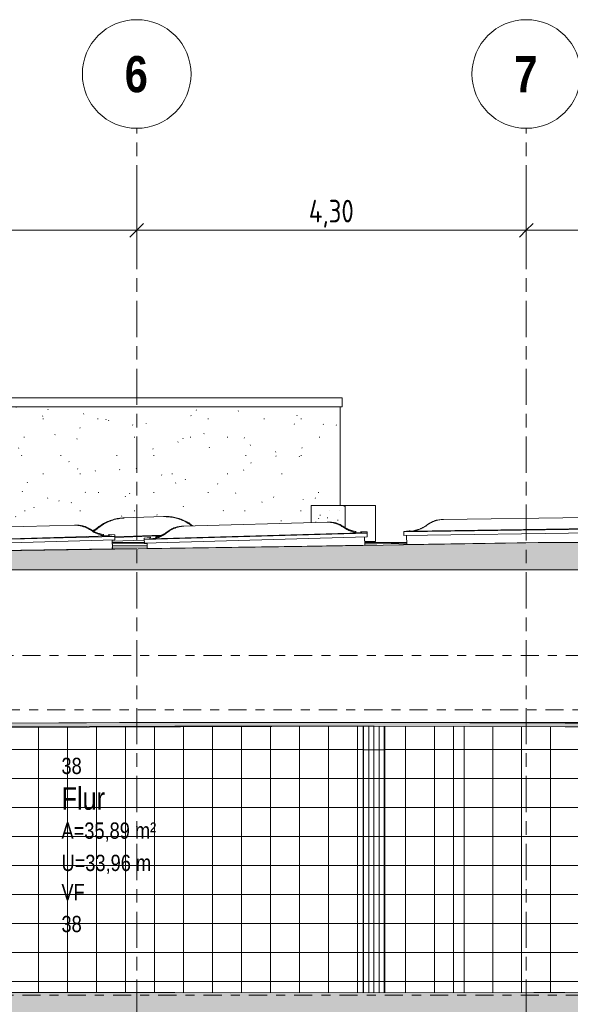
# Model space of a CAD drawing. Header units: metres. Extents: x -34 to 182, y -15 to 869.
# Tile 11 of 46: x -8.64 to -2.56, y -2.9 to 7.98. Entities that reach past the tile are written whole.
import ezdxf

# ---------------------------------------------------------------- set-up
doc = ezdxf.new("R2010")
doc.units = ezdxf.units.M
doc.linetypes.add('_Ebene_', pattern=[0.4, 0.2, -0.1, 0, -0.1])
doc.linetypes.add('_Rasterlinie_', pattern=[0.75, 0.4, -0.1, 0.15, -0.1])
for name, color, linetype, lineweight in [('A_Bem', 7, 'Continuous', 5), ('A_Bem-100', 7, 'Continuous', 5), ('A_Ebenen', 130, 'Continuous', 5), ('A_Fenster', 45, 'Continuous', 5), ('A_Geschossdecken', 7, 'Continuous', 5), ('A_Geschossdecken_Oberflächenschraffur', 7, 'Continuous', 5), ('A_Geschossdecken_Schraffur', 7, 'Continuous', 5), ('A_Linien_Feine Linien', 7, 'Continuous', 5), ('A_Raster', 128, 'Continuous', 5), ('A_Raum-Txt', 16, 'Continuous', 5), ('A_Wand', 244, 'Continuous', 5), ('A_Wände_Oberflächenschraffur', 244, 'Continuous', 5)]:
    doc.layers.add(name, color=color, linetype=linetype, lineweight=lineweight)
doc.styles.add('Arial', font='arial.ttf', dxfattribs={"width": 0.8, "height": 0.18})
doc.styles.add('Arial Narrow_B', font='txt', dxfattribs={"height": 0.4})
doc.styles.add('Arial_B', font='txt', dxfattribs={"width": 0.8, "height": 0.25})
doc.styles.add('ISOCPEUR_1', font='isocpeur.ttf', dxfattribs={"width": 0.8, "height": 0.25})
doc.dimstyles.new('BLB-Standard_2_5_Aussen_1', dxfattribs={"dimscale": 0.3048, "dimtxt": 0.248995, "dimasz": 0.492126, "dimexe": 1.32874, "dimexo": 0.0625, "dimgap": 0.032808, "dimtad": 1, "dimrnd": 0.001, "dimzin": 0, "dimdsep": 46, "dimtxsty": 'ISOCPEUR_1', "dimblk1": 'OBLIQUE', "dimblk2": 'OBLIQUE', "dimsah": 1, "dimcen": 0.09, "dimdle": 0.164042, "dimazin": 0, "dimtfac": 1, "dimtdec": 4, "dimtix": 1, "dimtmove": 0, "dimatfit": 3, "dimfxl": 1.32874, "dimfxlon": 1, "dimtvp": 1, "dimtolj": 1, "dimtzin": 0, "dimarcsym": 2})
pattern_1 = [(0, (20.044, 18.796), (0, 0.32), []), (90, (20.044, 18.796), (-0.317, 2e-17), [])]
pattern_2 = [(0, (20.69, 18.796), (0, 0.32), []), (90, (20.69, 18.796), (-0.32, 2e-17), [])]
pattern_3 = [(0, (20.58, 18.796), (0, 0.32), []), (90, (20.58, 18.796), (-0.32, 2e-17), [])]
pattern_4 = [(0, (-3.645, 18.796), (0, 0.32), []), (90, (-3.645, 18.796), (-0.057, 3e-18), [])]
pattern_5 = [(0, (20.687, 18.796), (0.813, 0.203), [0.007, -0.603, 0.007, -0.603, -3.251]), (0, (20.687, 18.796), (0.813, 0.203), [-1.219, 0.007, -1.212, 0.007, -0.603, -1.422]), (0, (20.687, 18.796), (0.813, 0.203), [-3.048, 0.007, -0.4, 0.007, -1.009]), (120, (20.991, 18.897), (-0.5823032, 0.6025787), [0.007, -0.603, 0.007, -0.603, -3.251]), (120, (20.991, 18.897), (-0.5823032, 0.6025787), [-1.219, 0.007, -1.212, 0.007, -0.603, -1.422]), (120, (20.991, 18.897), (-0.5823032, 0.6025787), [-3.048, 0.007, -0.4, 0.007, -1.009]), (240, (21.093, 19.304), (-0.2306968, -0.8055787), [0.007, -0.603, 0.007, -0.603, -3.251]), (240, (21.093, 19.304), (-0.2306968, -0.8055787), [-1.219, 0.007, -1.212, 0.007, -0.603, -1.422]), (240, (21.093, 19.304), (-0.2306968, -0.8055787), [-3.048, 0.007, -0.4, 0.007, -1.009])]

# ---------------------------------------------------------------- blocks, each defined once
blk = doc.blocks.new('FE Dachkuppel rechteckig - 2400 x 900-V1-B1')
at = {"layer": 'A_Fenster', "color": 250, "lineweight": 9}
for p, q in [((-8.027, 2.398), (-9.618, 2.353)), ((-7.662, 2.291), (-7.649, 2.292)), ((-7.649, 2.292), (-7.589, 2.289)), ((-7.649, 2.292), (-7.649, 2.278)), ((-7.589, 2.289), (-7.588, 2.249)), ((-7.589, 2.289), (-7.589, 2.273)), ((-7.589, 2.273), (-10.048, 2.205)), ((-10.048, 2.22), (-9.989, 2.226)), ((-10.048, 2.205), (-10.048, 2.22)), ((-9.988, 2.212), (-10.048, 2.205)), ((-10.048, 2.205), (-10.047, 2.165)), ((-10.047, 2.165), (-7.588, 2.233)), ((-9.989, 2.226), (-9.976, 2.227)), ((-9.988, 2.212), (-9.989, 2.226)), ((-7.649, 2.278), (-9.988, 2.212)), ((-7.649, 2.278), (-7.589, 2.273)), ((-7.615, 2.133), (-7.618, 2.233)), ((-7.615, 2.151), (-7.618, 2.233)), ((-7.589, 2.273), (-7.588, 2.233)), ((-7.588, 2.233), (-7.588, 2.249)), ((-10.017, 2.165), (-10.015, 2.098))]:
    blk.add_line(p, q, dxfattribs=at)
for points, knots in [([(-8.032, 2.398), (-8.023, 2.398), (-8.007, 2.398), (-7.982, 2.396), (-7.962, 2.393), (-7.946, 2.39), (-7.934, 2.386), (-7.922, 2.383), (-7.907, 2.377), (-7.888, 2.369), (-7.866, 2.358), (-7.852, 2.349), (-7.846, 2.345)], [0, 0, 0, 0, 0.125, 0.25, 0.375, 0.4375, 0.5, 0.5625, 0.625, 0.75, 0.875, 1, 1, 1, 1]), ([(-8.032, 2.397), (-8.023, 2.397), (-8.007, 2.396), (-7.982, 2.393), (-7.962, 2.39), (-7.946, 2.385), (-7.934, 2.382), (-7.922, 2.378), (-7.907, 2.372), (-7.888, 2.363), (-7.866, 2.351), (-7.852, 2.342), (-7.845, 2.337)], [0, 0, 0, 0, 0.125, 0.25, 0.375, 0.4375, 0.5, 0.5625, 0.625, 0.75, 0.875, 1, 1, 1, 1]), ([(-9.929, 2.231), (-9.921, 2.232), (-9.909, 2.235), (-9.893, 2.239), (-9.882, 2.243), (-9.87, 2.247), (-9.855, 2.254), (-9.837, 2.263), (-9.816, 2.275), (-9.802, 2.285), (-9.796, 2.29)], [-0.75, -0.75, -0.75, -0.75, -0.625, -0.5625, -0.5, -0.4375, -0.375, -0.25, -0.125, 0, 0, 0, 0]), ([(-9.796, 2.29), (-9.789, 2.295), (-9.776, 2.304), (-9.755, 2.317), (-9.733, 2.328), (-9.714, 2.335), (-9.698, 2.341), (-9.682, 2.345), (-9.662, 2.349), (-9.638, 2.353), (-9.621, 2.353), (-9.613, 2.354)], [-1, -1, -1, -1, -0.875, -0.75, -0.625, -0.5, -0.4375, -0.375, -0.25, -0.125, 0, 0, 0, 0]), ([(-9.613, 2.352), (-9.621, 2.352), (-9.638, 2.35), (-9.662, 2.346), (-9.682, 2.341), (-9.698, 2.336), (-9.71, 2.332), (-9.721, 2.328), (-9.736, 2.321), (-9.755, 2.311), (-9.776, 2.298), (-9.789, 2.288), (-9.796, 2.283)], [0, 0, 0, 0, 0.125, 0.25, 0.375, 0.4375, 0.5, 0.5625, 0.625, 0.75, 0.875, 1, 1, 1, 1]), ([(-7.846, 2.345), (-7.839, 2.34), (-7.825, 2.331), (-7.803, 2.32), (-7.781, 2.31), (-7.761, 2.304), (-7.745, 2.3), (-7.729, 2.296), (-7.717, 2.294), (-7.709, 2.293)], [0, 0, 0, 0, 0.125, 0.25, 0.375, 0.5, 0.5625, 0.625, 0.75, 0.75, 0.75, 0.75]), ([(-7.845, 2.337), (-7.839, 2.332), (-7.825, 2.323), (-7.803, 2.311), (-7.78, 2.301), (-7.761, 2.294), (-7.745, 2.289), (-7.729, 2.285), (-7.709, 2.281), (-7.684, 2.278), (-7.668, 2.278), (-7.659, 2.278)], [0, 0, 0, 0, 0.125, 0.25, 0.375, 0.5, 0.5625, 0.625, 0.75, 0.875, 1, 1, 1, 1]), ([(-9.796, 2.283), (-9.802, 2.277), (-9.816, 2.267), (-9.837, 2.254), (-9.859, 2.242), (-9.878, 2.234), (-9.893, 2.229), (-9.909, 2.224), (-9.929, 2.219), (-9.954, 2.215), (-9.97, 2.213), (-9.978, 2.213)], [0, 0, 0, 0, 0.125, 0.25, 0.375, 0.5, 0.5625, 0.625, 0.75, 0.875, 1, 1, 1, 1])]:
    blk.add_open_spline(points, degree=3, knots=knots, dxfattribs=at)
blk = doc.blocks.new('FE Dachkuppel rechteckig - 2400 x 900-8070051-B1')
at = {"layer": 'A_Fenster', "color": 250, "lineweight": 9}
for p, q in [((-5.24, 2.431), (-6.832, 2.387)), ((-4.803, 2.307), (-7.262, 2.238)), ((-4.863, 2.311), (-7.202, 2.246)), ((-4.875, 2.325), (-4.863, 2.325)), ((-4.863, 2.325), (-4.803, 2.322)), ((-4.863, 2.325), (-4.863, 2.311)), ((-4.863, 2.311), (-4.803, 2.307)), ((-4.803, 2.322), (-4.802, 2.282)), ((-4.803, 2.322), (-4.803, 2.307)), ((-4.803, 2.307), (-4.801, 2.267)), ((-7.262, 2.253), (-7.202, 2.259)), ((-7.262, 2.238), (-7.262, 2.253)), ((-7.202, 2.246), (-7.262, 2.238)), ((-7.262, 2.238), (-7.261, 2.198)), ((-7.261, 2.198), (-4.801, 2.267)), ((-7.231, 2.199), (-7.229, 2.138)), ((-7.202, 2.259), (-7.189, 2.26)), ((-7.202, 2.246), (-7.202, 2.259)), ((-4.829, 2.174), (-4.831, 2.266)), ((-4.829, 2.191), (-4.831, 2.266)), ((-4.801, 2.267), (-4.802, 2.282))]:
    blk.add_line(p, q, dxfattribs=at)
for points, knots in [([(-5.245, 2.431), (-5.237, 2.431), (-5.22, 2.431), (-5.196, 2.43), (-5.175, 2.426), (-5.159, 2.423), (-5.147, 2.42), (-5.136, 2.416), (-5.12, 2.411), (-5.101, 2.403), (-5.08, 2.391), (-5.066, 2.382), (-5.059, 2.378)], [0, 0, 0, 0, 0.125, 0.25, 0.375, 0.4375, 0.5, 0.5625, 0.625, 0.75, 0.875, 1, 1, 1, 1]), ([(-5.245, 2.43), (-5.237, 2.43), (-5.22, 2.429), (-5.196, 2.427), (-5.175, 2.423), (-5.159, 2.419), (-5.147, 2.415), (-5.136, 2.411), (-5.12, 2.405), (-5.101, 2.397), (-5.08, 2.384), (-5.066, 2.375), (-5.059, 2.37)], [0, 0, 0, 0, 0.125, 0.25, 0.375, 0.4375, 0.5, 0.5625, 0.625, 0.75, 0.875, 1, 1, 1, 1]), ([(-7.009, 2.316), (-7.016, 2.31), (-7.029, 2.3), (-7.05, 2.287), (-7.072, 2.276), (-7.091, 2.267), (-7.107, 2.262), (-7.123, 2.257), (-7.143, 2.252), (-7.167, 2.248), (-7.184, 2.246), (-7.192, 2.246)], [0, 0, 0, 0, 0.125, 0.25, 0.375, 0.5, 0.5625, 0.625, 0.75, 0.875, 1, 1, 1, 1]), ([(-7.143, 2.264), (-7.135, 2.265), (-7.123, 2.268), (-7.107, 2.272), (-7.095, 2.276), (-7.084, 2.281), (-7.069, 2.287), (-7.05, 2.296), (-7.029, 2.308), (-7.016, 2.318), (-7.009, 2.323)], [-0.75, -0.75, -0.75, -0.75, -0.625, -0.5625, -0.5, -0.4375, -0.375, -0.25, -0.125, 0, 0, 0, 0]), ([(-7.009, 2.323), (-7.003, 2.328), (-6.989, 2.338), (-6.968, 2.35), (-6.946, 2.361), (-6.927, 2.369), (-6.912, 2.374), (-6.896, 2.378), (-6.876, 2.382), (-6.851, 2.386), (-6.835, 2.387), (-6.827, 2.387)], [-1, -1, -1, -1, -0.875, -0.75, -0.625, -0.5, -0.4375, -0.375, -0.25, -0.125, 0, 0, 0, 0]), ([(-6.826, 2.385), (-6.835, 2.385), (-6.851, 2.384), (-6.876, 2.379), (-6.896, 2.374), (-6.912, 2.37), (-6.923, 2.365), (-6.935, 2.361), (-6.95, 2.354), (-6.968, 2.344), (-6.989, 2.331), (-7.003, 2.321), (-7.009, 2.316)], [0, 0, 0, 0, 0.125, 0.25, 0.375, 0.4375, 0.5, 0.5625, 0.625, 0.75, 0.875, 1, 1, 1, 1]), ([(-5.059, 2.378), (-5.052, 2.373), (-5.038, 2.364), (-5.017, 2.353), (-4.994, 2.343), (-4.975, 2.337), (-4.959, 2.333), (-4.943, 2.329), (-4.93, 2.327), (-4.922, 2.326)], [0, 0, 0, 0, 0.125, 0.25, 0.375, 0.5, 0.5625, 0.625, 0.75, 0.75, 0.75, 0.75]), ([(-5.059, 2.37), (-5.052, 2.365), (-5.038, 2.356), (-5.017, 2.344), (-4.994, 2.334), (-4.974, 2.327), (-4.959, 2.322), (-4.942, 2.318), (-4.922, 2.314), (-4.897, 2.311), (-4.881, 2.311), (-4.873, 2.311)], [0, 0, 0, 0, 0.125, 0.25, 0.375, 0.5, 0.5625, 0.625, 0.75, 0.875, 1, 1, 1, 1])]:
    blk.add_open_spline(points, degree=3, knots=knots, dxfattribs=at)
blk = doc.blocks.new('FE Dachkuppel rechteckig - 2400 x 900-8070052-B1')
at = {"layer": 'A_Fenster', "color": 250, "lineweight": 9}
for p, q in [((-2.378, 2.482), (-3.962, 2.46)), ((-1.939, 2.358), (-4.398, 2.324)), ((-4.398, 2.327), (-4.339, 2.333)), ((-4.339, 2.33), (-4.398, 2.324)), ((-4.398, 2.324), (-4.398, 2.327)), ((-4.398, 2.324), (-4.398, 2.284)), ((-4.398, 2.284), (-1.938, 2.318)), ((-1.999, 2.363), (-4.339, 2.33)), ((-4.339, 2.333), (-4.329, 2.333)), ((-4.339, 2.33), (-4.339, 2.333)), ((-2.009, 2.366), (-1.999, 2.366)), ((-1.999, 2.366), (-1.939, 2.362)), ((-1.999, 2.366), (-1.999, 2.363)), ((-1.999, 2.363), (-1.939, 2.358)), ((-1.967, 2.205), (-1.968, 2.318)), ((-1.939, 2.362), (-1.939, 2.358)), ((-1.939, 2.358), (-1.938, 2.318)), ((-1.938, 2.318), (-1.938, 2.322)), ((-4.368, 2.284), (-4.366, 2.182))]:
    blk.add_line(p, q, dxfattribs=at)
for points, knots in [([(-4.145, 2.395), (-4.152, 2.39), (-4.165, 2.38), (-4.186, 2.368), (-4.208, 2.357), (-4.228, 2.349), (-4.243, 2.344), (-4.259, 2.339), (-4.279, 2.335), (-4.304, 2.331), (-4.32, 2.33), (-4.329, 2.33)], [0, 0, 0, 0, 0.125, 0.25, 0.375, 0.5, 0.5625, 0.625, 0.75, 0.875, 1, 1, 1, 1]), ([(-4.279, 2.338), (-4.271, 2.339), (-4.259, 2.342), (-4.243, 2.346), (-4.232, 2.35), (-4.22, 2.354), (-4.205, 2.361), (-4.186, 2.37), (-4.165, 2.382), (-4.151, 2.392), (-4.145, 2.397)], [-0.75, -0.75, -0.75, -0.75, -0.625, -0.5625, -0.5, -0.4375, -0.375, -0.25, -0.125, 0, 0, 0, 0]), ([(-3.961, 2.46), (-3.97, 2.46), (-3.986, 2.459), (-4.011, 2.455), (-4.031, 2.451), (-4.047, 2.446), (-4.058, 2.442), (-4.07, 2.438), (-4.085, 2.432), (-4.104, 2.422), (-4.125, 2.41), (-4.138, 2.4), (-4.145, 2.395)], [0, 0, 0, 0, 0.125, 0.25, 0.375, 0.4375, 0.5, 0.5625, 0.625, 0.75, 0.875, 1, 1, 1, 1]), ([(-4.145, 2.397), (-4.138, 2.402), (-4.125, 2.411), (-4.104, 2.424), (-4.081, 2.435), (-4.062, 2.442), (-4.047, 2.447), (-4.031, 2.452), (-4.011, 2.456), (-3.986, 2.459), (-3.97, 2.46), (-3.961, 2.46)], [-1, -1, -1, -1, -0.875, -0.75, -0.625, -0.5, -0.4375, -0.375, -0.25, -0.125, 0, 0, 0, 0]), ([(-2.379, 2.482), (-2.371, 2.482), (-2.355, 2.482), (-2.33, 2.48), (-2.31, 2.476), (-2.294, 2.472), (-2.282, 2.468), (-2.27, 2.464), (-2.255, 2.458), (-2.236, 2.45), (-2.215, 2.438), (-2.201, 2.429), (-2.194, 2.424)], [0, 0, 0, 0, 0.125, 0.25, 0.375, 0.4375, 0.5, 0.5625, 0.625, 0.75, 0.875, 1, 1, 1, 1]), ([(-2.379, 2.482), (-2.371, 2.482), (-2.355, 2.482), (-2.33, 2.479), (-2.31, 2.475), (-2.294, 2.471), (-2.282, 2.467), (-2.27, 2.463), (-2.255, 2.457), (-2.236, 2.449), (-2.214, 2.437), (-2.201, 2.427), (-2.194, 2.422)], [0, 0, 0, 0, 0.125, 0.25, 0.375, 0.4375, 0.5, 0.5625, 0.625, 0.75, 0.875, 1, 1, 1, 1]), ([(-2.194, 2.424), (-2.187, 2.419), (-2.174, 2.41), (-2.152, 2.398), (-2.13, 2.388), (-2.11, 2.381), (-2.094, 2.376), (-2.078, 2.372), (-2.066, 2.37), (-2.058, 2.369)], [0, 0, 0, 0, 0.125, 0.25, 0.375, 0.5, 0.5625, 0.625, 0.75, 0.75, 0.75, 0.75]), ([(-2.194, 2.422), (-2.187, 2.418), (-2.174, 2.408), (-2.152, 2.396), (-2.13, 2.386), (-2.11, 2.379), (-2.094, 2.374), (-2.078, 2.37), (-2.058, 2.366), (-2.034, 2.363), (-2.017, 2.363), (-2.009, 2.363)], [0, 0, 0, 0, 0.125, 0.25, 0.375, 0.5, 0.5625, 0.625, 0.75, 0.875, 1, 1, 1, 1])]:
    blk.add_open_spline(points, degree=3, knots=knots, dxfattribs=at)
blk = doc.blocks.new('FE Dachkuppel rechteckig - 1700 x 1400-8070054-B1')
at = {"layer": 'A_Fenster', "color": 250, "lineweight": 9}
for p, q in [((-7.046, 2.492), (-7.489, 2.477)), ((-7.618, 2.22), (-7.261, 2.232)), ((-7.076, 2.285), (-7.589, 2.267)), ((-7.091, 2.278), (-7.589, 2.261))]:
    blk.add_line(p, q, dxfattribs=at)
for points, knots in [([(-7.776, 2.371), (-7.76, 2.384), (-7.734, 2.402), (-7.697, 2.423), (-7.659, 2.441), (-7.619, 2.455), (-7.578, 2.466), (-7.547, 2.472), (-7.515, 2.475), (-7.494, 2.477), (-7.483, 2.477)], [-1, -1, -1, -1, -0.8, -0.7, -0.6, -0.4, -0.3, -0.2, -0.1, 0, 0, 0, 0]), ([(-7.483, 2.475), (-7.494, 2.475), (-7.515, 2.473), (-7.547, 2.469), (-7.578, 2.462), (-7.619, 2.451), (-7.659, 2.435), (-7.697, 2.416), (-7.734, 2.395), (-7.76, 2.376), (-7.776, 2.363)], [0, 0, 0, 0, 0.1, 0.2, 0.3, 0.4, 0.6, 0.7, 0.8, 1, 1, 1, 1]), ([(-7.051, 2.492), (-7.041, 2.492), (-7.019, 2.493), (-6.988, 2.491), (-6.956, 2.488), (-6.914, 2.48), (-6.874, 2.468), (-6.834, 2.453), (-6.796, 2.435), (-6.769, 2.419), (-6.751, 2.407)], [0, 0, 0, 0, 0.1, 0.2, 0.3, 0.4, 0.6, 0.7, 0.8, 1, 1, 1, 1]), ([(-7.051, 2.491), (-7.041, 2.491), (-7.02, 2.491), (-6.988, 2.488), (-6.956, 2.484), (-6.914, 2.475), (-6.874, 2.463), (-6.834, 2.447), (-6.796, 2.428), (-6.769, 2.411), (-6.751, 2.399)], [0, 0, 0, 0, 0.1, 0.2, 0.3, 0.4, 0.6, 0.7, 0.8, 1, 1, 1, 1])]:
    blk.add_open_spline(points, degree=3, knots=knots, dxfattribs=at)
for points in [[(-6.751, 2.407), (-6.742, 2.4), (-6.732, 2.394), (-6.723, 2.389)], [(-6.751, 2.399), (-6.746, 2.395), (-6.741, 2.392), (-6.736, 2.389)], [(-7.829, 2.335), (-7.81, 2.346), (-7.793, 2.358), (-7.776, 2.371)], [(-7.776, 2.363), (-7.791, 2.351), (-7.806, 2.34), (-7.821, 2.33)]]:
    blk.add_open_spline(points, degree=3, dxfattribs=at)
blk = doc.blocks.new('Raster - Raster-989695-B1')
at = {"layer": 'A_Raster', "lineweight": 9}
blk.add_circle((-28.608, 7.382), 0.6, dxfattribs=at)
blk = doc.blocks.new('DIMBLOCK87-B1')
at = {"layer": 'A_Bem-100'}
for p, q in [((-11.454, 6.06), (-11.454, 5.25)), ((-11.454, 5.655), (-11.454, 6.06)), ((-7.346, 6.06), (-7.346, 5.25)), ((-7.346, 5.655), (-7.346, 6.06)), ((-11.454, 5.655), (-7.346, 5.655))]:
    blk.add_line(p, q, dxfattribs=at)
at = {"layer": 'A_Bem-100', "lineweight": 9}
for p, q in [((-11.454, 5.655), (-11.379, 5.73)), ((-7.346, 5.655), (-7.271, 5.73)), ((-11.454, 5.655), (-11.529, 5.58)), ((-7.346, 5.655), (-7.421, 5.58))]:
    blk.add_line(p, q, dxfattribs=at)
at = {"layer": 'A_Bem-100', "color": 0, "insert": (-9.675, 5.992), "char_height": 0.25, "width": 0.66029, "attachment_point": 1, "line_spacing_factor": 1.149209, "style": 'ISOCPEUR_1'}
blk.add_mtext('4,10\\A2\\H0.5x;\\S8^  ;\\H2x;', dxfattribs=at)
blk = doc.blocks.new('_Oblique')
at = {"color": 0, "linetype": 'ByBlock', "lineweight": -2}
blk.add_line((-0.5, -0.5), (0.5, 0.5), dxfattribs=at)
blk = doc.blocks.new('DIMBLOCK88-B1')
at = {"layer": 'A_Bem-100'}
for p, q in [((-7.346, 6.06), (-7.346, 5.25)), ((-7.346, 5.655), (-7.346, 6.06)), ((-3.046, 6.06), (-3.046, 5.25)), ((-3.046, 5.655), (-3.046, 6.06)), ((-7.346, 5.655), (-3.046, 5.655))]:
    blk.add_line(p, q, dxfattribs=at)
at = {"layer": 'A_Bem-100', "lineweight": 9}
for p, q in [((-7.346, 5.655), (-7.271, 5.73)), ((-3.046, 5.655), (-2.971, 5.73)), ((-7.346, 5.655), (-7.421, 5.58)), ((-3.046, 5.655), (-3.121, 5.58))]:
    blk.add_line(p, q, dxfattribs=at)
at = {"layer": 'A_Bem-100', "color": 0, "insert": (-5.446, 5.992), "char_height": 0.25, "width": 0.60054, "attachment_point": 1, "line_spacing_factor": 1.149209, "style": 'ISOCPEUR_1'}
blk.add_mtext('4,30', dxfattribs=at)
blk = doc.blocks.new('DIMBLOCK89-B1')
at = {"layer": 'A_Bem-100'}
for p, q in [((-3.046, 6.06), (-3.046, 5.25)), ((-3.046, 5.655), (-3.046, 6.06)), ((-0.818, 6.06), (-0.818, 5.25)), ((-0.818, 5.655), (-0.818, 6.06)), ((-3.046, 5.655), (-0.818, 5.655))]:
    blk.add_line(p, q, dxfattribs=at)
at = {"layer": 'A_Bem-100', "lineweight": 9}
for p, q in [((-3.046, 5.655), (-2.971, 5.73)), ((-0.818, 5.655), (-0.743, 5.73)), ((-3.046, 5.655), (-3.121, 5.58)), ((-0.818, 5.655), (-0.893, 5.58))]:
    blk.add_line(p, q, dxfattribs=at)
at = {"layer": 'A_Bem-100', "color": 0, "insert": (-2.217, 5.992), "char_height": 0.25, "width": 0.68419, "attachment_point": 1, "line_spacing_factor": 1.149209, "style": 'ISOCPEUR_1'}
blk.add_mtext('2,22\\A2\\H0.5x;\\S8^  ;\\H2x;', dxfattribs=at)

msp = doc.modelspace()

# ---------------------------------------------------------------- hatches: boundary and pattern name
at = {"layer": 'A_Geschossdecken_Oberflächenschraffur'}
h = msp.add_hatch(dxfattribs=at)
h.set_pattern_fill('FP_38', color=9, style=0, pattern_type=2)
h.set_pattern_definition([(179.575, (-10.072, 2.085), (-0.46312078, -0.014565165), [])])
h.paths.add_polyline_path([(-10.9161, 2.0853), (-7.4667, 2.1348), (-7.2289, 2.1393), (-7.2314, 2.1985), (-7.2605, 2.1977), (-7.2616, 2.2049), (-7.617, 2.2037), (-7.6152, 2.1338), (-10.0152, 2.0993), (-10.018, 2.1654), (-10.0471, 2.1653), (-10.0482, 2.1688), (-10.3093, 2.1656), (-10.3102, 2.1739), (-10.3344, 2.1733), (-10.3344, 2.1716), (-10.3394, 2.1714), (-10.3403, 2.1763), (-10.4306, 2.162), (-10.4298, 2.1245), (-10.7194, 2.1164), (-10.7856, 2.1059), (-10.4292, 2.111), (-10.4289, 2.0933), (-10.9089, 2.0865)], flags=0)
h.paths.add_polyline_path([(-4.8291, 2.1851), (-4.3667, 2.1999), (-4.3668, 2.2049), (-4.8295, 2.2049), (-4.8292, 2.1915)], flags=0)
h = msp.add_hatch(dxfattribs=at)
h.set_pattern_fill('FP_39', color=9, style=0, pattern_type=2)
h.set_pattern_definition([(177.949, (-6.245, 2.085), (-0.58884014, -0.01293425), [])])
h.paths.add_polyline_path([(-5.5232, 2.1627), (-2.8267, 2.2049), (-2.9569, 2.204), (-4.3665, 2.182), (-4.3667, 2.1999), (-4.8291, 2.1851), (-4.8289, 2.1746), (-5.4645, 2.1646)], flags=0)
at = {"layer": 'A_Geschossdecken_Schraffur', "lineweight": 9}
h = msp.add_hatch(color=253, dxfattribs=at)
h.paths.add_polyline_path([(-17.2256, 0.9549), (-17.2247, 1.0049), (-17.7001, 1.0049), (-17.7011, 0.9549)], flags=0)
h.paths.add_polyline_path([(-14.9052, 0.9549), (-14.7498, 0.9549), (-14.7498, 1.0049), (-14.9042, 1.0049), (-14.9043, 1.0022)], flags=0)
h.paths.add_polyline_path([(-26.6933, 0.9549), (-21.4256, 0.9549), (-21.4247, 1.0049), (-25.1417, 1.0049), (-25.1417, 1.9049), (-21.4076, 1.9049), (-21.4028, 2.1632), (-26.6933, 2.2049), (-26.6933, 1.0049)], flags=0)
h.paths.add_polyline_path([(-20.0215, 0.9549), (-20.0206, 1.0049), (-20.5245, 1.0049), (-20.5254, 0.9549)], flags=0)
h.paths.add_polyline_path([(-3.1716, 1.9049), (-0.7924, 1.9049), (-0.7924, 2.2049), (-2.8267, 2.2049), (-5.7487, 2.1595), (-10.9161, 2.0853), (-14.8833, 2.1138), (-14.8872, 1.9049), (-4.0306, 1.9049)], flags=0)
h.paths.add_polyline_path([(-20.5075, 1.9049), (-20.0035, 1.9049), (-19.9989, 2.1522), (-20.5027, 2.1561)], flags=0)
h.paths.add_polyline_path([(-17.5058, 1.9049), (-17.2076, 1.9049), (-17.2034, 2.1304), (-17.6788, 2.1339), (-17.6831, 1.9049), (-17.5979, 1.9049)], flags=0)
for points in [[(-14.0783, 0.1449), (-8.3258, 0.1704), (-6.9249, 0.1749), (-4.7251, 0.1749), (-2.6167, 0.169), (-1.4536, 0.1692), (-0.8711, 0.1749), (-0.8711, 0.2149), (-0.9466, 0.2149), (-1.4575, 0.2092), (-2.6167, 0.209), (-4.8897, 0.2149), (-6.9249, 0.2149), (-9.015, 0.2081), (-14.0788, 0.1849), (-14.7497, 0.1949), (-14.7497, 0.1549), (-14.0788, 0.1449)], [(-16.9161, -2.8151), (-13.6783, -2.8151), (-13.6783, -2.7951), (-1.0002, -2.7951), (-1.0002, -2.8059), (-0.6511, -2.8051), (-0.6511, -2.7551), (-1.024, -2.756), (-1.4575, -2.758), (-2.6193, -2.7662), (-4.8897, -2.7681), (-6.3155, -2.7693), (-6.9249, -2.7674), (-10.0438, -2.768), (-14.235, -2.7711), (-14.7674, -2.7759), (-15.2076, -2.7824), (-15.9978, -2.7768), (-19.7644, -2.7859), (-23.6584, -2.778), (-23.6584, -2.8151), (-18.6341, -2.8151)], [(-13.6783, -3.0351), (-1.0002, -3.0351), (-1.0002, -2.7951), (-13.6783, -2.7951), (-13.6783, -2.8151)]]:
    msp.add_hatch(color=253, dxfattribs=at).paths.add_polyline_path(points, flags=0)
at = {"layer": 'A_Wände_Oberflächenschraffur'}
h = msp.add_hatch(dxfattribs=at)
h.set_pattern_fill('FP_1', style=0, pattern_type=2)
h.set_pattern_definition(pattern_5)
h.paths.add_polyline_path([(-10.0918, 2.257), (-10.0829, 2.2605), (-10.0257, 2.29), (-9.9207, 2.3611), (-9.8646, 2.3892), (-9.8053, 2.41), (-9.7418, 2.4233), (-9.6621, 2.4287), (-9.2492, 2.438), (-9.1848, 2.4355), (-9.1229, 2.4252), (-9.062, 2.4067), (-8.9969, 2.3761), (-8.9887, 2.371), (-8.0316, 2.3979), (-7.9823, 2.3961), (-7.934, 2.3864), (-7.888, 2.369), (-7.8285, 2.3348), (-7.7218, 2.4083), (-7.6661, 2.4367), (-7.5998, 2.4595), (-7.5457, 2.4713), (-7.4667, 2.4774), (-7.0372, 2.4917), (-6.9856, 2.4905), (-6.9232, 2.481), (-6.8638, 2.4642), (-6.7981, 2.4347), (-6.7222, 2.3896), (-5.4211, 2.4263), (-5.4211, 2.6149), (-5.4053, 2.6149), (-5.4053, 3.7049), (-10.1597, 3.7049), (-10.1597, 2.6149), (-10.0918, 2.6149), (-10.0918, 2.2587)], flags=0)
h = msp.add_hatch(dxfattribs=at)
h.set_pattern_fill('FP_1', style=0, pattern_type=2)
h.set_pattern_definition(pattern_5)
h.paths.add_polyline_path([(-5.4053, 2.6149), (-5.1004, 2.6149), (-5.1004, 3.7049), (-5.4053, 3.7049), (-5.4053, 2.8673)], flags=0)
h = msp.add_hatch(dxfattribs=at)
h.set_pattern_fill('FP_42', style=0, pattern_type=2)
h.set_pattern_definition([(0, (-3.621, 18.796), (0.145, 0.203), [0.001, -0.108, 0.001, -0.108, -0.58]), (0, (-3.621, 18.796), (0.145, 0.203), [-0.217, 0.001, -0.216, 0.001, -0.108, -0.254]), (0, (-3.621, 18.796), (0.145, 0.203), [-0.544, 0.001, -0.071, 0.001, -0.18]), (95.878, (-3.567, 18.897), (-0.10424963, 0.6024915), [0.006, -0.525, 0.006, -0.525, -2.831]), (95.878, (-3.567, 18.897), (-0.10424963, 0.6024915), [-1.061, 0.006, -1.056, 0.006, -0.525, -1.238]), (95.878, (-3.567, 18.897), (-0.10424963, 0.6024915), [-2.654, 0.006, -0.348, 0.006, -0.879]), (264.122, (-3.549, 19.304), (-0.04066135, -0.80506873), [0.006, -0.525, 0.006, -0.525, -2.831]), (264.122, (-3.549, 19.304), (-0.04066135, -0.80506873), [-1.061, 0.006, -1.056, 0.006, -0.525, -1.238]), (264.122, (-3.549, 19.304), (-0.04066135, -0.80506873), [-2.654, 0.006, -0.348, 0.006, -0.879])])
h.paths.add_polyline_path([(-5.0455, 2.3699), (-5.0455, 2.6149), (-5.4211, 2.6149), (-5.4211, 2.4261), (-5.2451, 2.431), (-5.1958, 2.4292), (-5.1474, 2.4195), (-5.1014, 2.4022), (-5.0462, 2.3703)], flags=0)
h = msp.add_hatch(dxfattribs=at)
h.set_pattern_fill('FP_14', color=133, style=0, pattern_type=2)
h.set_pattern_definition(pattern_2)
h.paths.add_polyline_path([(-15.7903, -2.7783), (-15.7903, -0.6601), (-14.7603, -0.6601), (-14.7603, -2.7758), (-14.0783, -2.7704), (-8.3258, -2.7674), (-6.9249, -2.7674), (-6.3155, -2.7693), (-4.8478, -2.768), (-4.8478, 0.1749), (-14.0783, 0.1449), (-14.7917, 0.1549), (-14.7917, 0.9549), (-19.1347, 0.9549), (-19.1347, -2.6451), (-16.2804, -2.6451), (-16.2804, -2.7772), (-15.9978, -2.7768)], flags=0)
h.paths.add_polyline_path([(-9.8003, -2.7651), (-9.8003, -0.7201), (-8.7703, -0.7201), (-8.7703, -2.7651), (-9.015, -2.7651)], flags=0)
h.paths.add_polyline_path([(-9.015, 0.2081), (-7.2272, 0.2149), (-7.582, 0.2147), (-8.3258, 0.2113)], flags=0)
h = msp.add_hatch(dxfattribs=at)
h.set_pattern_fill('FP_14', color=133, style=0, pattern_type=2)
h.set_pattern_definition(pattern_2)
h.paths.add_polyline_path([(-15.7903, -2.7783), (-15.7903, -0.6601), (-14.7603, -0.6601), (-14.7603, -2.7758), (-14.0783, -2.7704), (-8.3258, -2.7674), (-6.9249, -2.7674), (-6.3155, -2.7693), (-4.8478, -2.768), (-4.8478, 0.1749), (-14.0783, 0.1449), (-14.7917, 0.1549), (-14.7917, 0.9549), (-19.1347, 0.9549), (-19.1347, -2.6451), (-16.2804, -2.6451), (-16.2804, -2.7772), (-15.9978, -2.7768)], flags=0)
h.paths.add_polyline_path([(-9.8003, -2.7651), (-9.8003, -0.7201), (-8.7703, -0.7201), (-8.7703, -2.7651), (-9.015, -2.7651)], flags=0)
h.paths.add_polyline_path([(-9.015, 0.2081), (-7.2272, 0.2149), (-7.582, 0.2147), (-8.3258, 0.2113)], flags=0)
h = msp.add_hatch(dxfattribs=at)
h.set_pattern_fill('FP_17', color=133, style=0, pattern_type=2)
h.set_pattern_definition(pattern_4)
h.paths.add_polyline_path([(-4.8478, -2.768), (-4.6536, -2.7679), (-4.6536, 0.1747), (-4.8478, 0.1749), (-4.8478, -2.7664)], flags=0)
h = msp.add_hatch(dxfattribs=at)
h.set_pattern_fill('FP_17', color=133, style=0, pattern_type=2)
h.set_pattern_definition(pattern_4)
h.paths.add_polyline_path([(-4.8478, -2.768), (-4.6536, -2.7679), (-4.6536, 0.1747), (-4.8478, 0.1749), (-4.8478, -2.7664)], flags=0)
h = msp.add_hatch(dxfattribs=at)
h.set_pattern_fill('FP_17', color=133, style=0, pattern_type=2)
h.set_pattern_definition(pattern_4)
h.paths.add_polyline_path([(-4.6536, -2.7679), (-4.6086, -2.7678), (-4.6086, 0.1746), (-4.6536, 0.1747), (-4.6536, -2.7664)], flags=0)
h = msp.add_hatch(dxfattribs=at)
h.set_pattern_fill('FP_17', color=133, style=0, pattern_type=2)
h.set_pattern_definition(pattern_4)
h.paths.add_polyline_path([(-4.6536, -2.7679), (-4.6086, -2.7678), (-4.6086, 0.1746), (-4.6536, 0.1747), (-4.6536, -2.7664)], flags=0)
h = msp.add_hatch(dxfattribs=at)
h.set_pattern_fill('FP_16', color=133, style=0, pattern_type=2)
h.set_pattern_definition(pattern_3)
h.paths.add_polyline_path([(-4.6086, -2.7678), (-3.8504, -2.7664), (-3.8504, 0.1725), (-4.6086, 0.1746), (-4.6086, -2.7664)], flags=0)
h = msp.add_hatch(dxfattribs=at)
h.set_pattern_fill('FP_16', color=133, style=0, pattern_type=2)
h.set_pattern_definition(pattern_3)
h.paths.add_polyline_path([(-4.6086, -2.7678), (-3.8504, -2.7664), (-3.8504, 0.1725), (-4.6086, 0.1746), (-4.6086, -2.7664)], flags=0)
h = msp.add_hatch(dxfattribs=at)
h.set_pattern_fill('FP_13', color=133, style=0, pattern_type=2)
h.set_pattern_definition(pattern_1)
h.paths.add_polyline_path([(-0.9874, -2.8351), (-0.8592, -2.8351), (-0.8592, -2.8053), (-0.9874, -2.8059)], flags=0)
h.paths.add_polyline_path([(-3.8504, -2.7672), (-2.6193, -2.7662), (-1.0511, -2.7551), (-1.0511, 0.1737), (-1.4575, 0.1692), (-2.6811, 0.1692), (-3.8504, 0.1725), (-3.8504, -2.7664)], flags=0)
h = msp.add_hatch(dxfattribs=at)
h.set_pattern_fill('FP_13', color=133, style=0, pattern_type=2)
h.set_pattern_definition(pattern_1)
h.paths.add_polyline_path([(-0.9874, -2.8351), (-0.8592, -2.8351), (-0.8592, -2.8053), (-0.9874, -2.8059)], flags=0)
h.paths.add_polyline_path([(-3.8504, -2.7672), (-2.6193, -2.7662), (-1.0511, -2.7551), (-1.0511, 0.1737), (-1.4575, 0.1692), (-2.6811, 0.1692), (-3.8504, 0.1725), (-3.8504, -2.7664)], flags=0)

# ---------------------------------------------------------------- linework, layer by layer
at = {"layer": 'A_Ebenen', "color": 170, "linetype": '_Ebene_', "lineweight": 9}
for p, q in [((26.5924, 0.9549), (-30.8344, 0.9549)), ((-30.8344, 0.3549), (26.5924, 0.3549)), ((26.5924, -2.7951), (-30.8344, -2.7951))]:
    msp.add_line(p, q, dxfattribs=at)
at = {"layer": 'A_Geschossdecken', "color": 250, "lineweight": 9}
for p, q in [((-11.1191, 3.8049), (-5.079, 3.8049)), ((-5.079, 3.7049), (-11.1191, 3.7049)), ((-5.079, 3.8049), (-5.079, 3.7049)), ((-7.6172, 2.2037), (-7.5368, 2.2049)), ((-7.5368, 2.2049), (-7.2607, 2.2049)), ((-2.8267, 2.2049), (-5.5232, 2.1627)), ((-4.8298, 2.2049), (-4.3668, 2.2049)), ((-4.8291, 2.1851), (-4.8292, 2.1915)), ((-4.3667, 2.1999), (-4.8291, 2.1851)), ((-4.8289, 2.1746), (-4.8291, 2.1851)), ((-4.3665, 2.182), (-2.9022, 2.2049)), ((-0.7924, 2.2049), (-2.9022, 2.2049)), ((-5.5232, 2.1627), (-10.9161, 2.0853)), ((-10.0152, 2.0993), (-7.6152, 2.1338)), ((-7.6152, 2.1338), (-7.6155, 2.1515)), ((-7.2289, 2.1393), (-5.4645, 2.1646)), ((-5.4645, 2.1646), (-5.5232, 2.1627)), ((-5.4645, 2.1646), (-4.8289, 2.1746)), ((-4.8478, 0.1749), (-14.0783, 0.1449)), ((-6.9249, 0.2149), (-9.015, 0.2081)), ((-9.015, 0.1681), (-6.9249, 0.1749)), ((-6.9249, 0.1749), (-4.7251, 0.1749)), ((-2.6167, 0.209), (-4.7251, 0.2149)), ((-4.7251, 0.1749), (-2.6167, 0.169)), ((-3.8504, 0.2149), (-2.6167, 0.209)), ((-1.4575, 0.2092), (-2.6167, 0.209)), ((-2.6167, 0.169), (-1.4575, 0.1692)), ((-6.9249, -2.7674), (-9.015, -2.7674)), ((-6.3155, -2.7693), (-6.9249, -2.7674)), ((-2.9638, -2.7664), (-6.3155, -2.7693)), ((-2.6193, -2.7662), (-2.9638, -2.7664)), ((-1.4575, -2.758), (-2.6193, -2.7662))]:
    msp.add_line(p, q, dxfattribs=at)
at = {"layer": 'A_Linien_Feine Linien'}
for p, q in [((15.9764, 1.9049), (-25.1417, 1.9049)), ((-14.0788, 0.1849), (-7.5361, 0.2149)), ((-7.5361, 0.2149), (-0.8711, 0.2149))]:
    msp.add_line(p, q, dxfattribs=at)
at = {"layer": 'A_Raster', "linetype": '_Rasterlinie_', "lineweight": 9}
for p, q in [((-7.346, -12.7741), (-7.346, 6.7822)), ((-3.046, -12.7741), (-3.046, 6.7822))]:
    msp.add_line(p, q, dxfattribs=at)
at = {"layer": 'A_Wand', "color": 250, "lineweight": 9}
for p, q in [((-5.1004, 3.7049), (-5.1004, 2.6149)), ((-4.711, 2.6149), (-5.4211, 2.6149)), ((-5.4211, 2.6149), (-5.4211, 2.4261)), ((-5.0455, 2.3699), (-5.0455, 2.6149)), ((-4.711, 2.6149), (-4.711, 2.2149)), ((-4.711, 2.2149), (-4.83, 2.2149)), ((-4.8478, 0.1749), (-4.8478, -2.768)), ((-4.6086, 0.1746), (-4.6086, -2.7678)), ((-3.8504, 0.1725), (-3.8504, -2.7672))]:
    msp.add_line(p, q, dxfattribs=at)

# ---------------------------------------------------------------- block references
at = {"layer": 'A_Fenster', "color": 250, "lineweight": 9}
for name in ['FE Dachkuppel rechteckig - 2400 x 900-V1-B1', 'FE Dachkuppel rechteckig - 1700 x 1400-8070054-B1', 'FE Dachkuppel rechteckig - 2400 x 900-8070051-B1', 'FE Dachkuppel rechteckig - 2400 x 900-8070052-B1']:
    msp.add_blockref(name, (0, 0), dxfattribs=at)
at = {"layer": 'A_Raster', "lineweight": 9}
for p in [(21.2622, 0), (25.5622, 0)]:
    msp.add_blockref('Raster - Raster-989695-B1', p, dxfattribs=at)

# ---------------------------------------------------------------- texts
at = {"layer": 'A_Raster', "char_height": 0.4, "width": 0.312658, "attachment_point": 1, "style": 'Arial Narrow_B'}
for s, insert in [('\\fArial Narrow|b1|i0|c0|p34|;6', (-7.478, 7.5806)), ('\\fArial Narrow|b1|i0|c0|p34|;7', (-3.178, 7.5806))]:
    msp.add_mtext(s, dxfattribs=dict(at, insert=insert))
at = {"layer": 'A_Raum-Txt', "attachment_point": 1}
for s, insert, char_height, width, style in [('38', (-8.1765, -0.1731), 0.18, 0.269367, 'Arial'), ('Flur', (-8.1765, -0.4986), 0.25, 0.64135, 'Arial_B'), ('A=35,89 m²', (-8.1765, -0.8884), 0.18, 1.244219, 'Arial'), ('U=33,96 m', (-8.1765, -1.2451), 0.18, 1.180084, 'Arial'), ('VF', (-8.1765, -1.5677), 0.18, 0.307848, 'Arial'), ('38', (-8.1765, -1.9203), 0.18, 0.269367, 'Arial')]:
    msp.add_mtext(s, dxfattribs=dict(at, insert=insert, char_height=char_height, width=width, style=style))

# ---------------------------------------------------------------- dimensions: what is measured, and where the dimension line sits
at = {"layer": 'A_Bem'}
for base, p1, p2, text, override, picture, middle in [((-7.346, 5.6551), (-11.4542, 6.0601), (-7.346, 6.0601), '\\A1;4,10\\Q;{\\A1;{\\H0.5x;\\S8^ ;}}', {"dimpost": '<>', "dimfxl": 4.108161}, 'DIMBLOCK87-B1', (-9.4001, 5.8151)), ((-0.8185, 5.6551), (-3.046, 6.0601), (-0.8185, 6.0601), '\\A1;2,22\\Q;{\\A1;{\\H0.5x;\\S8^ ;}}', {"dimpost": '<>', "dimfxl": 2.227518}, 'DIMBLOCK89-B1', (-1.9323, 5.8151))]:
    dim = msp.add_linear_dim(base=base, p1=p1, p2=p2, text=text, dimstyle='BLB-Standard_2_5_Aussen_1', override=override, dxfattribs=at)
    dim.commit()
    dim.dimension.update_dxf_attribs({"geometry": picture, "text_midpoint": middle})
dim = msp.add_linear_dim(base=(-3.046, 5.6551), p1=(-7.346, 6.0601), p2=(-3.046, 6.0601), dimstyle='BLB-Standard_2_5_Aussen_1', override={"dimpost": '<>', "dimfxl": 4.3}, dxfattribs=at)
dim.commit()
dim.dimension.update_dxf_attribs({"geometry": 'DIMBLOCK88-B1', "text_midpoint": (-5.196, 5.7901)})

doc.saveas('drawing.dxf')
